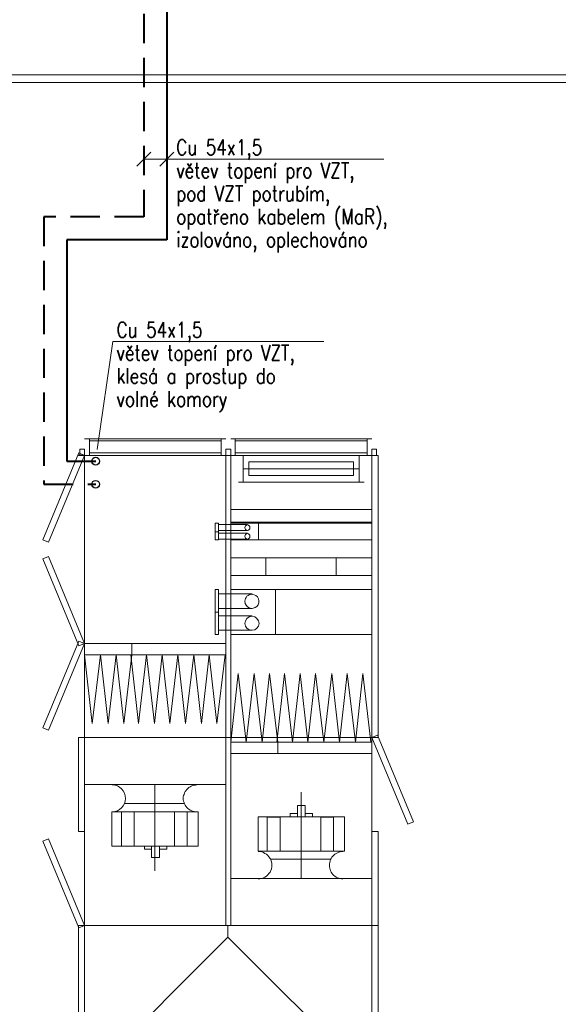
# Model space of a CAD drawing. Header units: millimetres. Extents: x -4829 to 407013, y -34854 to 354532.
# Tile 19 of 75: x 20761 to 24263, y -23520 to -17118. Entities that reach past the tile are written whole.
import ezdxf

# ---------------------------------------------------------------- set-up
doc = ezdxf.new("R2010")
doc.units = ezdxf.units.MM
doc.header["$LTSCALE"] = 15
doc.linetypes.add('DASHED', pattern=[19.05, 12.7, -6.35])
for name, color, linetype, lineweight in [('T_potrubi_privodni', 1, 'Continuous', 40), ('T_potrubi_zpetne', 5, 'DASHED', 40), ('T_text', 3, 'Continuous', 18)]:
    doc.layers.add(name, color=color, linetype=linetype, lineweight=lineweight)
doc.layers.add('T_stoupacky', color=3, linetype='Continuous')
doc.styles.add('EP', font='romans.shx', dxfattribs={"width": 0.8})

# ---------------------------------------------------------------- blocks, each defined once
blk = doc.blocks.new('A$C580b18a6')
at = {"lineweight": 5}
for p, q in [((-27097.9, -14145.9), (-9546.8, -14145.9)), ((-27097.9, -14195.9), (-9519.5, -14195.9))]:
    blk.add_line(p, q, dxfattribs=at)
blk = doc.blocks.new('A$Cf38c0126')
at = {"lineweight": 5}
for points in [[(15647.9, -13547.4), (14728, -13547.4)], [(14760.8, -13547.4), (14760.8, -13657.1)], [(15616.3, -13547.4), (15616.3, -13657.1)], [(16596.8, -13547.4), (15678.8, -13547.4)], [(16596.8, -13547.4), (15678.8, -13547.4)], [(15708.5, -13547.4), (15708.5, -13657.1)], [(15708.5, -13547.4), (15708.5, -13657.1)], [(16567.1, -13547.4), (16567.1, -13657.1)], [(16567.1, -13547.4), (16567.1, -13657.1)], [(15647.9, -13657.1), (14728, -13657.1)], [(16596.8, -13657.1), (15678.8, -13657.1)], [(16596.8, -13657.1), (15678.8, -13657.1)], [(15729.2, -13657.1), (16546.4, -13657.1)], [(15729.2, -13657.1), (16546.4, -13657.1)], [(15758.9, -13829.2), (15758.9, -13657.1)], [(15758.9, -13829.2), (15758.9, -13657.1)], [(16513.5, -13829.2), (16513.5, -13657.1)], [(16513.5, -13829.2), (16513.5, -13657.1)], [(16513.5, -13743.1), (15758.9, -13743.1)], [(16513.5, -13743.1), (15758.9, -13743.1)], [(16513.5, -13743.1), (15758.9, -13743.1)], [(16513.5, -13743.1), (15758.9, -13743.1)], [(15729.2, -13829.2), (16546.4, -13829.2)], [(15729.2, -13829.2), (16546.4, -13829.2)], [(15788.6, -14106), (15598.5, -14106)], [(15788.6, -14143.5), (15598.5, -14143.5)], [(15788.6, -14161.3), (15598.5, -14161.3)], [(15788.6, -14199.9), (15598.5, -14199.9)], [(15818.5, -14555.8), (15598.5, -14555.8)], [(15818.5, -14650.7), (15598.5, -14650.7)], [(15818.5, -14699.2), (15598.5, -14699.2)], [(15818.5, -14793.1), (15598.5, -14793.1)], [(15647.9, -14879.1), (14728, -14879.1)], [(14728, -14953.3), (14778.6, -15398.2)], [(14832.3, -14953.3), (14778.6, -15398.2)], [(14832.3, -14953.3), (14881.7, -15398.2)], [(14933.1, -14953.3), (14881.7, -15398.2)], [(14933.1, -14953.3), (14983.5, -15398.2)], [(15036.9, -14953.3), (14983.5, -15398.2)], [(15030, -14953.3), (15079.4, -15398.2)], [(15132.1, -14953.3), (15079.4, -15398.2)], [(15132.1, -14953.3), (15182.5, -15398.2)], [(15233.2, -14953.3), (15182.5, -15398.2)], [(15233.2, -14953.3), (15283.6, -15398.2)], [(15334, -14953.3), (15283.6, -15398.2)], [(15334, -14953.3), (15384.7, -15398.2)], [(15438.1, -14953.3), (15384.7, -15398.2)], [(15438.1, -14953.3), (15488.5, -15398.2)], [(15539.2, -14953.3), (15488.5, -15398.2)], [(15539.2, -14953.3), (15589.6, -15398.2)], [(15643, -14953.3), (15589.6, -15398.2)], [(15678.8, -15519.8), (15726.3, -15074.9)], [(15779.7, -15519.8), (15726.3, -15074.9)], [(15779.7, -15519.8), (15830.3, -15074.9)], [(15883.7, -15519.8), (15830.3, -15074.9)], [(15883.7, -15519.8), (15931.2, -15074.9)], [(15984.8, -15519.8), (15931.2, -15074.9)], [(15978.9, -15519.8), (16029.3, -15074.9)], [(16079.7, -15519.8), (16029.3, -15074.9)], [(16079.7, -15519.8), (16130.4, -15074.9)], [(16180.8, -15519.8), (16130.4, -15074.9)], [(16180.8, -15519.8), (16231.2, -15074.9)], [(16284.9, -15519.8), (16231.2, -15074.9)], [(16284.9, -15519.8), (16335.3, -15074.9)], [(16385.7, -15519.8), (16335.3, -15074.9)], [(16385.7, -15519.8), (16436.4, -15074.9)], [(16489.8, -15519.8), (16436.4, -15074.9)], [(16489.8, -15519.8), (16537.7, -15074.9)], [(16590.9, -15519.8), (16537.7, -15074.9)], [(16636.6, -15490.1), (16596.8, -15490.1)], [(16596.8, -15593.9), (15678.8, -15593.9)], [(15647.9, -15795.6), (14728, -15795.6)], [(14906.4, -15795.6), (15467.7, -15795.6)], [(15185.5, -16356.2), (15185.5, -15798.6)], [(15458.8, -15798.6), (15450.2, -15799.1), (15440.3, -15800.5), (15431.4, -15802.8), (15422.8, -15806.2), (15414.4, -15811.4), (15406.4, -15815.4), (15400.8, -15821.1), (15392.6, -15827.5), (15386.7, -15836.1), (15381.7, -15842.3), (15377.5, -15850.5), (15376, -15860.9), (15371.8, -15867.8), (15370.4, -15876.9), (15369.9, -15886.1), (15370.4, -15895.2), (15371.8, -15904.4), (15376, -15913), (15377.5, -15921.7), (15381.7, -15929.8), (15386.7, -15937.5), (15392.6, -15944.6), (15400.8, -15951.1), (15406.4, -15956.8), (15414.4, -15961.9), (15422.8, -15965.9), (15431.4, -15969.4), (15440.3, -15971.6), (15450.2, -15973.1), (15458.8, -15973.6), (15459.1, -15973.6)], [(16136.3, -15846), (16136.3, -16406.6)], [(14992.4, -15920.2), (15378.8, -15920.2)], [(16408.2, -16231.6), (16399.1, -16232.1), (16389.9, -16233.6), (16381, -16235.8), (16372.6, -16239.3), (16364.7, -16243.5), (16356.8, -16248.4), (16349.6, -16256.3), (16342.9, -16261), (16337.3, -16268.2), (16332.3, -16276.1), (16328.1, -16284.2), (16324.9, -16292.9), (16322.4, -16302), (16321, -16311.2), (16320.5, -16320.6), (16321, -16330.5), (16322.4, -16338.9), (16324.7, -16348), (16328.1, -16356.7), (16332.1, -16365.1), (16337, -16372.7), (16342.9, -16380.1), (16349.4, -16386.6), (16356.5, -16392.5), (16364.7, -16397.7), (16372.4, -16401.9), (16381, -16405.1), (16389.7, -16407.6), (16398.8, -16409.1), (16408, -16409.6), (16408.2, -16409.6)], [(15940.1, -16282), (16329.4, -16282)], [(16596.8, -16406.6), (15678.8, -16406.6)], [(15857, -16406.6), (16418.6, -16406.6)], [(15661, -16789.2), (15661, -16712.1)]]:
    blk.add_lwpolyline(points, dxfattribs=at)
for points in [[(15616.3, -13562.2), (15616.3, -13639.3), (14760.8, -13639.3), (14760.8, -13562.2)], [(16567.1, -13562.2), (16567.1, -13639.3), (15708.5, -13639.3), (15708.5, -13562.2)], [(16567.1, -13562.2), (16567.1, -13639.3), (15708.5, -13639.3), (15708.5, -13562.2)], [(14698.3, -13657.1), (14698.3, -13615.6), (14728, -13615.6), (14728, -13657.1)], [(15647.9, -13657.1), (15647.9, -13615.6), (15678.8, -13615.6), (15678.8, -13657.1)], [(15647.9, -13657.1), (15647.9, -13615.6), (15678.8, -13615.6), (15678.8, -13657.1)], [(16596.8, -13657.1), (16596.8, -13615.6), (16626.4, -13615.6), (16626.4, -13657.1)], [(14692.4, -13639.3), (14457.6, -14205.8), (14493.4, -14220.7), (14728, -13657.1)], [(14689.4, -13657.1), (14689.4, -13654.2), (14728, -13654.2), (14728, -13657.1)], [(14728, -15490.1), (14728, -13657.1), (15647.9, -13657.1), (15647.9, -15490.1)], [(15678.8, -15490.1), (15678.8, -13657.1), (15647.9, -13657.1), (15647.9, -15490.1)], [(15678.8, -15490.1), (15678.8, -13657.1), (16596.8, -13657.1), (16596.8, -15490.1)], [(15797.7, -13787.6), (15797.7, -13698.7), (16477.9, -13698.7), (16477.9, -13787.6)], [(15797.7, -13787.6), (15797.7, -13698.7), (16477.9, -13698.7), (16477.9, -13787.6)], [(16636.6, -15490.1), (16636.6, -13657.1), (16596.8, -13657.1), (16596.8, -15490.1)], [(15678.8, -14090.2), (15678.8, -14007.1), (16596.8, -14007.1), (16596.8, -14090.2)], [(15598.5, -14152.4), (15598.5, -14096.1), (15577.7, -14096.1), (15577.7, -14152.4)], [(15678.8, -14205.8), (15678.8, -14096.1), (16596.8, -14096.1), (16596.8, -14205.8)], [(15860, -14205.8), (15860, -14096.1), (16596.8, -14096.1), (16596.8, -14205.8)], [(15598.5, -14205.8), (15598.5, -14152.4), (15577.7, -14152.4), (15577.7, -14205.8)], [(14692.4, -14893.9), (14457.6, -14328.4), (14493.4, -14312.6), (14728, -14879.1)], [(15678.8, -14437.2), (15678.8, -14321.5), (16596.8, -14321.5), (16596.8, -14437.2)], [(15678.8, -14437.2), (15678.8, -14321.5), (15907.4, -14321.5), (15907.4, -14437.2)], [(16364.9, -14437.2), (16364.9, -14321.5), (16596.8, -14321.5), (16596.8, -14437.2)], [(15598.5, -14674.5), (15598.5, -14529.1), (15577.7, -14529.1), (15577.7, -14674.5)], [(15678.8, -14819.8), (15678.8, -14529.1), (16596.8, -14529.1), (16596.8, -14819.8)], [(15969.2, -14819.8), (15969.2, -14529.1), (16596.8, -14529.1), (16596.8, -14819.8)], [(15598.5, -14819.8), (15598.5, -14674.5), (15577.7, -14674.5), (15577.7, -14819.8)], [(14692.4, -14864.3), (14457.6, -15427.8), (14493.4, -15442.6), (14728, -14879.1)], [(14728, -14879.1), (14728, -14953.3), (15036.9, -14953.3), (15036.9, -14879.1)], [(15036.9, -14879.1), (15036.9, -14953.3), (15647.9, -14953.3), (15647.9, -14879.1)], [(14689.4, -16101.1), (14689.4, -15490.1), (14728, -15490.1), (14728, -16101.1)], [(14728, -16712.1), (14728, -15490.1), (15647.9, -15490.1), (15647.9, -16712.1)], [(15678.8, -16712.1), (15678.8, -15490.1), (15647.9, -15490.1), (15647.9, -16712.1)], [(15678.8, -16712.1), (15678.8, -15490.1), (16596.8, -15490.1), (16596.8, -16712.1)], [(16632.4, -15475.3), (16867.2, -16038.8), (16831.3, -16053.6), (16596.8, -15490.1)], [(15678.8, -15593.9), (15678.8, -15519.8), (15984.8, -15519.8), (15984.8, -15593.9)], [(15984.8, -15593.9), (15984.8, -15519.8), (16596.8, -15519.8), (16596.8, -15593.9)], [(16112.6, -15932), (16112.6, -16006.2), (16163, -16006.2), (16163, -15932)], [(14906.4, -16196), (14906.4, -15973.6), (15467.7, -15973.6), (15467.7, -16196)], [(14968.7, -16196), (14968.7, -15973.6), (15051.8, -15973.6), (15051.8, -16196)], [(15313.3, -16196), (15313.3, -15973.6), (15396.6, -15973.6), (15396.6, -16196)], [(16064.9, -15985.4), (16064.9, -16006.2), (16112.6, -16006.2), (16112.6, -15985.4)], [(16163, -15985.4), (16163, -16006.2), (16210.5, -16006.2), (16210.5, -15985.4)], [(15857, -16006.2), (15857, -16228.6), (16418.6, -16228.6), (16418.6, -16006.2)], [(15916.3, -16009.2), (15916.3, -16228.6), (15999.6, -16228.6), (15999.6, -16009.2)], [(16265.8, -16009.2), (16265.8, -16228.6), (16347.2, -16228.6), (16347.2, -16009.2)], [(16636.6, -16712.1), (16636.6, -16101.1), (16596.8, -16101.1), (16596.8, -16712.1)], [(14692.4, -16726.9), (14457.6, -16163.4), (14493.4, -16148.6), (14728, -16712.1)], [(15117.3, -16216.8), (15117.3, -16196), (15164.7, -16196), (15164.7, -16216.8)], [(15164.7, -16270.2), (15164.7, -16196), (15215.4, -16196), (15215.4, -16270.2)], [(15215.4, -16216.8), (15215.4, -16196), (15262.8, -16196), (15262.8, -16216.8)], [(14689.4, -18548), (14689.4, -16712.1), (14728, -16712.1), (14728, -18548)], [(14728, -18548), (14728, -16712.1), (16596.8, -16712.1), (16596.8, -18548)], [(16636.6, -18548), (16636.6, -16712.1), (16596.8, -16712.1), (16596.8, -18548)], [(15661, -16789.2), (16504.6, -17631.5), (15661, -18470.9), (14820.2, -17631.5)]]:
    blk.add_lwpolyline(points, close=True, dxfattribs=at)
for centre, radius, start, end in [((15817, -14604.3), 45.5, 89.98305, 180.63636), ((15817, -14605.3), 45.5, 179.36364, 90.10843), ((14907.9, -15886.1), 87.5, 270.00989, 89.99011), ((15857.3, -16320.6), 89, 269.80471, 90.19529)]:
    blk.add_arc(centre, radius, start, end, dxfattribs=at)
for points in [[(15787.1, -14108), (15778.2, -14108), (15771.5, -14115.9), (15771.5, -14125.8)], [(15771.5, -14125.8), (15771.5, -14135.6), (15778.2, -14143.5), (15787.1, -14143.5)], [(15803.6, -14125.8), (15803.6, -14115.9), (15796.2, -14108), (15787.1, -14108)], [(15787.1, -14143.5), (15796.2, -14143.5), (15803.6, -14135.6), (15803.6, -14125.8)], [(15787.1, -14164.3), (15778.2, -14164.3), (15771.5, -14172.2), (15771.5, -14182.1)], [(15771.5, -14182.1), (15771.5, -14192), (15778.2, -14199.9), (15787.1, -14199.9)], [(15803.6, -14182.1), (15803.6, -14172.2), (15796.2, -14164.3), (15787.1, -14164.3)], [(15787.1, -14199.9), (15796.2, -14199.9), (15803.6, -14192), (15803.6, -14182.1)], [(15817, -14701.2), (15791.5, -14701.2), (15771.5, -14723.9), (15771.5, -14748.6)], [(15863, -14748.6), (15863, -14723.9), (15842.4, -14701.2), (15817, -14701.2)], [(15771.5, -14748.6), (15771.5, -14773.3), (15791.5, -14793.1), (15817, -14793.1)], [(15817, -14793.1), (15842.4, -14793.1), (15863, -14773.3), (15863, -14748.6)]]:
    blk.add_open_spline(points, degree=3, dxfattribs=at)

msp = doc.modelspace()

# ---------------------------------------------------------------- block references
at = {"ltscale": 2}
msp.add_blockref('A$C580b18a6', (33922.4, -3329.9), dxfattribs=at)

# ---------------------------------------------------------------- next in the draw order: linework, layer by layer
at = {"layer": 'T_potrubi_privodni'}
for p, q in [((21718.1, -16073.3), (21718.1, -18549.9)), ((21067.5, -18549.9), (21067.5, -19988.6)), ((21718.1, -18549.9), (21067.5, -18549.9)), ((21067.5, -19988.6), (21255.4, -19988.6))]:
    msp.add_line(p, q, dxfattribs=at)
at = {"layer": 'T_potrubi_zpetne'}
for p, q in [((21568.1, -16223.3), (21568.1, -18399.9)), ((20917.5, -18399.9), (20917.5, -20138.6)), ((21568.1, -18399.9), (20917.5, -18399.9)), ((20917.5, -20138.6), (21255.4, -20138.6))]:
    msp.add_line(p, q, dxfattribs=at)
at = {"layer": 'T_stoupacky', "ltscale": 2}
for centre in [(21255.4, -19988.6), (21255.4, -20138.6)]:
    msp.add_circle(centre, 25, dxfattribs=at)
at = {"layer": 'T_text'}
for p, q in [((21522.7, -18069.8), (21613.4, -17979.2)), ((21672.7, -18069.8), (21763.4, -17979.2)), ((21568.1, -18024.5), (23128.1, -18024.5)), ((21263.9, -19913.4), (21365.9, -19210.8, 0)), ((21365.9, -19210.8, 0), (22739.7, -19210.8, 0))]:
    msp.add_line(p, q, dxfattribs=at)

# ---------------------------------------------------------------- next in the draw order: block references
at = {"ltscale": 2}
msp.add_blockref('A$Cf38c0126', (6454.3, -6294.9), dxfattribs=at)

# ---------------------------------------------------------------- next in the draw order: texts
at = {"layer": 'T_text', "ltscale": 10, "style": 'EP', "width": 0.8}
for s, p in [('Cu 54x1,5', (21779.4, -17998.3, 0)), ('větev topení pro VZT,', (21779.4, -18148.3, 0)), ('pod VZT potrubím,', (21779.4, -18298.3, 0)), ('opatřeno kabelem (MaR),', (21779.4, -18448.3, 0)), ('izolováno, oplechováno', (21779.4, -18598.3, 0)), ('Cu 54x1,5', (21391, -19184.5)), ('větev topení pro VZT,', (21391, -19334.5)), ('klesá a prostup do', (21391, -19484.5)), ('volné komory', (21391, -19634.5))]:
    msp.add_text(s, height=100, dxfattribs=at).set_placement(p)

doc.saveas('drawing.dxf')
